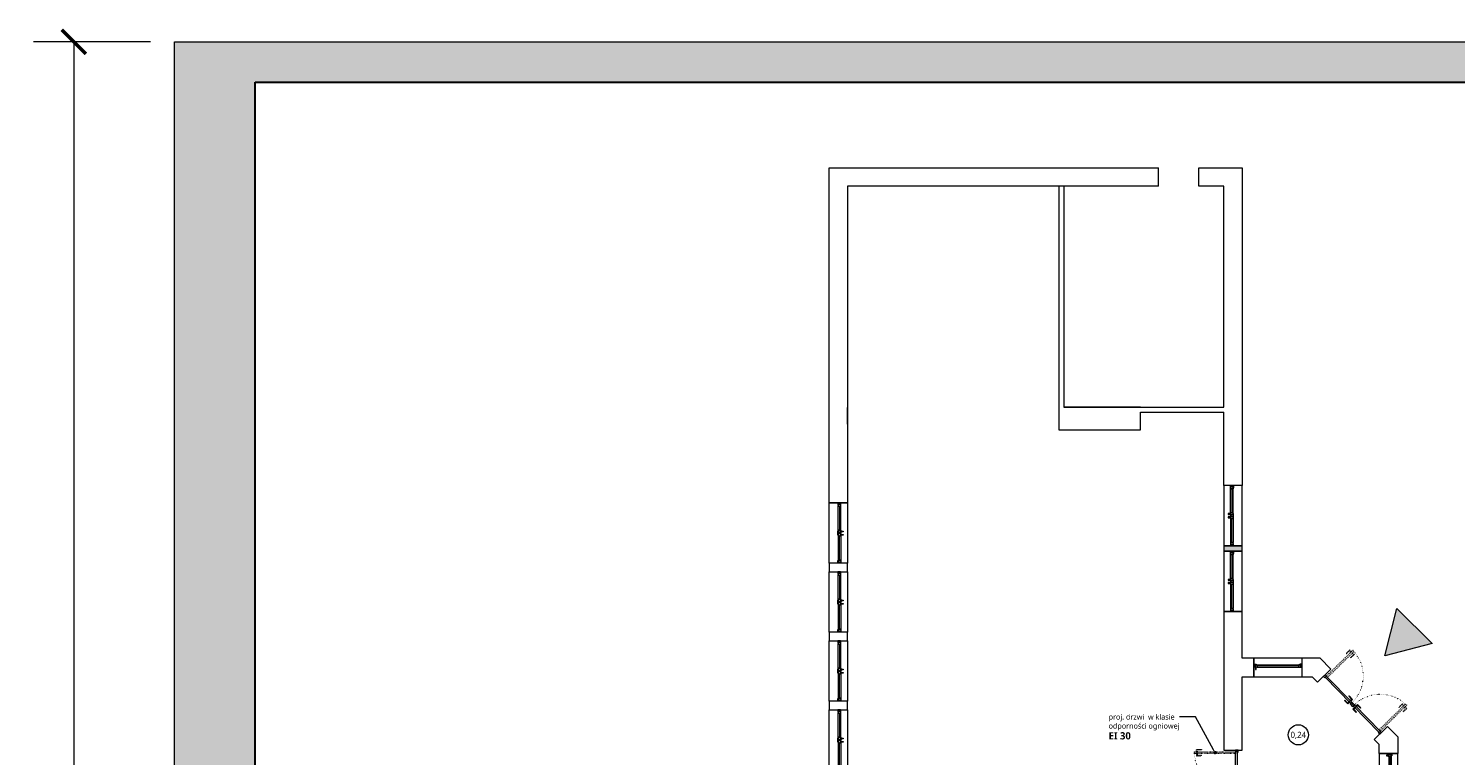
# Model space of a CAD drawing. Header units: millimetres. Extents: x -221 to 149158, y -114258 to 0.
# Tile 6 of 219: x 109869 to 113412, y -105163 to -103356. Entities that reach past the tile are written whole.
import ezdxf
from ezdxf import colors
from ezdxf.entities.mleader import LeaderData, LeaderLine
from ezdxf.enums import TextEntityAlignment as Align
from ezdxf.math import Vec2, Vec3

# ---------------------------------------------------------------- set-up
doc = ezdxf.new("R2010")
doc.units = ezdxf.units.MM
doc.linetypes.add('ACAD_ISO03W100', pattern=[30, 12, -18])
doc.linetypes.add('ACAD_ISO07W100', pattern=[3, 0, -3])
doc.layers.get('0').update_dxf_attribs({"lineweight": 0})
for name, color, linetype, lineweight in [('A-opisram.ART', 250, 'Continuous', 0), ('opis..KF', 250, 'Continuous', 15), ('stolarka_arch', 250, 'Continuous', 5), ('wypełnienie istn..KF', 250, 'Continuous', 0), ('ściany ist..KF', 61, 'Continuous', 5)]:
    doc.layers.add(name, color=color, linetype=linetype, lineweight=lineweight)
doc.layers.add('A-pomocram.ART', color=254, linetype='Continuous', lineweight=0, plot=False)
doc.layers.add('A-wymram.ART', color=10, linetype='Continuous', lineweight=5, plot=False)
doc.layers.add('A-przekrycieram.ART', color=7, linetype='Continuous', lineweight=0, true_color=0xffffff)
doc.styles.add('ARCH', font='segoeuil.ttf')
doc.dimstyles.new('RAMKA', dxfattribs={"dimscale": 20, "dimtxt": 4, "dimasz": 3, "dimexe": 5, "dimexo": 3, "dimgap": 1, "dimtad": 1, "dimdec": 1, "dimlfac": 0.01, "dimtxsty": 'ARCH', "dimblk": 'ARCHTICK', "dimcen": 0, "dimclrd": 256, "dimclre": 256, "dimclrt": 256, "dimadec": 0, "dimazin": 0, "dimtfac": 1, "dimtdec": 1, "dimtofl": 0, "dimtmove": 1, "dimatfit": 3, "dimfxl": 10, "dimfxlon": 1, "dimlwd": 0, "dimlwe": 0, "dimarcsym": 0})

# ---------------------------------------------------------------- blocks, each defined once
blk = doc.blocks.new('*U986')
at = {"layer": 'stolarka_arch', "lineweight": 0}
blk.add_lwpolyline([(0, 0), (150, 0), (150, -46), (0, -46)], close=True, dxfattribs=at)
at = {"layer": 'stolarka_arch'}
for points in [[(0, -22), (6, -22), (6, -23), (3, -23), (3, -28), (0, -28)], [(3, -23), (8, -23), (8, -29), (2, -29), (2, -28), (3, -28)], [(8, -26), (68, -26), (68, -23), (8, -23)], [(8, -26), (68, -26), (68, -29), (8, -29)], [(73, -23), (68, -23), (68, -29), (74, -29), (74, -28), (73, -28)], [(73, -30), (69, -30), (69, -29), (73, -29)], [(70, -22), (80, -22), (80, -23), (77, -23), (77, -28), (73, -28), (73, -23), (70, -23)], [(72, -35), (70, -35), (70, -30), (72, -30)], [(77, -23), (82, -23), (82, -29), (76, -29), (76, -28), (77, -28)], [(81, -30), (77, -30), (77, -29), (81, -29)], [(80, -35), (78, -35), (78, -30), (80, -30)], [(142, -26), (82, -26), (82, -23), (142, -23)], [(142, -26), (82, -26), (82, -29), (142, -29)], [(147, -23), (142, -23), (142, -29), (148, -29), (148, -28), (147, -28)], [(150, -22), (144, -22), (144, -23), (147, -23), (147, -28), (150, -28)]]:
    blk.add_lwpolyline(points, close=True, dxfattribs=at)
blk = doc.blocks.new('*U987')
at = {"layer": 'stolarka_arch', "lineweight": 0}
blk.add_lwpolyline([(0, 0), (150, 0), (150, -46), (0, -46)], close=True, dxfattribs=at)
at = {"layer": 'stolarka_arch'}
for points in [[(0, -22), (6, -22), (6, -23), (3, -23), (3, -28), (0, -28)], [(3, -23), (8, -23), (8, -29), (2, -29), (2, -28), (3, -28)], [(8, -26), (68, -26), (68, -23), (8, -23)], [(8, -26), (68, -26), (68, -29), (8, -29)], [(73, -23), (68, -23), (68, -29), (74, -29), (74, -28), (73, -28)], [(73, -30), (69, -30), (69, -29), (73, -29)], [(70, -22), (80, -22), (80, -23), (77, -23), (77, -28), (73, -28), (73, -23), (70, -23)], [(72, -35), (70, -35), (70, -30), (72, -30)], [(77, -23), (82, -23), (82, -29), (76, -29), (76, -28), (77, -28)], [(81, -30), (77, -30), (77, -29), (81, -29)], [(80, -35), (78, -35), (78, -30), (80, -30)], [(142, -26), (82, -26), (82, -23), (142, -23)], [(142, -26), (82, -26), (82, -29), (142, -29)], [(147, -23), (142, -23), (142, -29), (148, -29), (148, -28), (147, -28)], [(150, -22), (144, -22), (144, -23), (147, -23), (147, -28), (150, -28)]]:
    blk.add_lwpolyline(points, close=True, dxfattribs=at)
blk = doc.blocks.new('*U979')
at = {"layer": 'stolarka_arch', "lineweight": 0}
blk.add_lwpolyline([(0, 0), (150, 0), (150, -46), (0, -46)], close=True, dxfattribs=at)
at = {"layer": 'stolarka_arch'}
for points in [[(0, -22), (6, -22), (6, -23), (3, -23), (3, -28), (0, -28)], [(3, -23), (8, -23), (8, -29), (2, -29), (2, -28), (3, -28)], [(8, -26), (68, -26), (68, -23), (8, -23)], [(8, -26), (68, -26), (68, -29), (8, -29)], [(73, -23), (68, -23), (68, -29), (74, -29), (74, -28), (73, -28)], [(73, -30), (69, -30), (69, -29), (73, -29)], [(70, -22), (80, -22), (80, -23), (77, -23), (77, -28), (73, -28), (73, -23), (70, -23)], [(72, -35), (70, -35), (70, -30), (72, -30)], [(77, -23), (82, -23), (82, -29), (76, -29), (76, -28), (77, -28)], [(81, -30), (77, -30), (77, -29), (81, -29)], [(80, -35), (78, -35), (78, -30), (80, -30)], [(142, -26), (82, -26), (82, -23), (142, -23)], [(142, -26), (82, -26), (82, -29), (142, -29)], [(147, -23), (142, -23), (142, -29), (148, -29), (148, -28), (147, -28)], [(150, -22), (144, -22), (144, -23), (147, -23), (147, -28), (150, -28)]]:
    blk.add_lwpolyline(points, close=True, dxfattribs=at)
blk = doc.blocks.new('*U980')
at = {"layer": 'stolarka_arch', "lineweight": 0}
blk.add_lwpolyline([(0, 0), (150, 0), (150, -46), (0, -46)], close=True, dxfattribs=at)
at = {"layer": 'stolarka_arch'}
for points in [[(0, -22), (6, -22), (6, -23), (3, -23), (3, -28), (0, -28)], [(3, -23), (8, -23), (8, -29), (2, -29), (2, -28), (3, -28)], [(8, -26), (68, -26), (68, -23), (8, -23)], [(8, -26), (68, -26), (68, -29), (8, -29)], [(73, -23), (68, -23), (68, -29), (74, -29), (74, -28), (73, -28)], [(73, -30), (69, -30), (69, -29), (73, -29)], [(70, -22), (80, -22), (80, -23), (77, -23), (77, -28), (73, -28), (73, -23), (70, -23)], [(72, -35), (70, -35), (70, -30), (72, -30)], [(77, -23), (82, -23), (82, -29), (76, -29), (76, -28), (77, -28)], [(81, -30), (77, -30), (77, -29), (81, -29)], [(80, -35), (78, -35), (78, -30), (80, -30)], [(142, -26), (82, -26), (82, -23), (142, -23)], [(142, -26), (82, -26), (82, -29), (142, -29)], [(147, -23), (142, -23), (142, -29), (148, -29), (148, -28), (147, -28)], [(150, -22), (144, -22), (144, -23), (147, -23), (147, -28), (150, -28)]]:
    blk.add_lwpolyline(points, close=True, dxfattribs=at)
blk = doc.blocks.new('*U1053')
at = {"layer": 'stolarka_arch', "lineweight": 0}
blk.add_lwpolyline([(0, 0), (150, 0), (150, -46), (0, -46)], close=True, dxfattribs=at)
at = {"layer": 'stolarka_arch'}
for points in [[(0, -22), (6, -22), (6, -23), (3, -23), (3, -28), (0, -28)], [(3, -23), (8, -23), (8, -29), (2, -29), (2, -28), (3, -28)], [(8, -26), (68, -26), (68, -23), (8, -23)], [(8, -26), (68, -26), (68, -29), (8, -29)], [(73, -23), (68, -23), (68, -29), (74, -29), (74, -28), (73, -28)], [(73, -30), (69, -30), (69, -29), (73, -29)], [(70, -22), (80, -22), (80, -23), (77, -23), (77, -28), (73, -28), (73, -23), (70, -23)], [(72, -35), (70, -35), (70, -30), (72, -30)], [(77, -23), (82, -23), (82, -29), (76, -29), (76, -28), (77, -28)], [(81, -30), (77, -30), (77, -29), (81, -29)], [(80, -35), (78, -35), (78, -30), (80, -30)], [(142, -26), (82, -26), (82, -23), (142, -23)], [(142, -26), (82, -26), (82, -29), (142, -29)], [(147, -23), (142, -23), (142, -29), (148, -29), (148, -28), (147, -28)], [(150, -22), (144, -22), (144, -23), (147, -23), (147, -28), (150, -28)]]:
    blk.add_lwpolyline(points, close=True, dxfattribs=at)
blk = doc.blocks.new('*U1048')
at = {"layer": 'stolarka_arch', "lineweight": 0}
blk.add_lwpolyline([(0, 0), (150, 0), (150, -46), (0, -46)], close=True, dxfattribs=at)
at = {"layer": 'stolarka_arch'}
for points in [[(0, -22), (6, -22), (6, -23), (3, -23), (3, -28), (0, -28)], [(3, -23), (8, -23), (8, -29), (2, -29), (2, -28), (3, -28)], [(8, -26), (68, -26), (68, -23), (8, -23)], [(8, -26), (68, -26), (68, -29), (8, -29)], [(73, -23), (68, -23), (68, -29), (74, -29), (74, -28), (73, -28)], [(73, -30), (69, -30), (69, -29), (73, -29)], [(70, -22), (80, -22), (80, -23), (77, -23), (77, -28), (73, -28), (73, -23), (70, -23)], [(72, -35), (70, -35), (70, -30), (72, -30)], [(77, -23), (82, -23), (82, -29), (76, -29), (76, -28), (77, -28)], [(81, -30), (77, -30), (77, -29), (81, -29)], [(80, -35), (78, -35), (78, -30), (80, -30)], [(142, -26), (82, -26), (82, -23), (142, -23)], [(142, -26), (82, -26), (82, -29), (142, -29)], [(147, -23), (142, -23), (142, -29), (148, -29), (148, -28), (147, -28)], [(150, -22), (144, -22), (144, -23), (147, -23), (147, -28), (150, -28)]]:
    blk.add_lwpolyline(points, close=True, dxfattribs=at)
blk = doc.blocks.new('*U614')
at = {"layer": 'stolarka_arch', "linetype": 'ACAD_ISO03W100', "lineweight": 0, "ltscale": 0.1}
for points in [[(3.5, 87), (-1.5, 87), (-1.5, 75), (-0.5, 75), (-0.5, 85), (3.5, 85)], [(3.5, 88), (3.5, 84), (4.5, 84), (4.5, 88)], [(4.5, 92), (4.5, 0), (8.5, 0), (8.5, 92)], [(9.5, 88), (9.5, 84), (8.5, 84), (8.5, 88)], [(9.5, 87), (14.5, 87), (14.5, 75), (13.5, 75), (13.5, 85), (9.5, 85)]]:
    blk.add_lwpolyline(points, close=True, dxfattribs=at)
at = {"layer": 'stolarka_arch'}
for points in [[(5, -4), (5, -6), (0, -6), (0, 0), (4, 0), (4, -4), (5, -4)], [(96, 0), (4, 0), (4, -4), (96, -4)], [(91, 1), (91, 6), (79, 6), (79, 5), (89, 5), (89, 1)], [(92, 1), (88, 1), (88, 0), (92, 0)], [(95, -4), (95, -6), (100, -6), (100, 0), (96, 0), (96, -4), (95, -4)], [(91, -5), (91, -10), (79, -10), (79, -9), (89, -9), (89, -5)], [(92, -5), (88, -5), (88, -4), (92, -4)]]:
    blk.add_lwpolyline(points, close=True, dxfattribs=at)
blk.add_circle((4, 0.5), 0.5, dxfattribs=at)
at = {"layer": 'stolarka_arch', "linetype": 'ACAD_ISO07W100', "lineweight": 0, "ltscale": 0.5}
blk.add_arc((4, 0), 92, 0, 89.6506, dxfattribs=at)
blk = doc.blocks.new('*U650')
at = {"layer": 'stolarka_arch', "linetype": 'ACAD_ISO03W100', "lineweight": 0, "ltscale": 0.1}
for points in [[(3.5, 97), (-1.5, 97), (-1.5, 85), (-0.5, 85), (-0.5, 95), (3.5, 95)], [(3.5, 98), (3.5, 94), (4.5, 94), (4.5, 98)], [(4.5, 102), (4.5, 0), (8.5, 0), (8.5, 102)], [(9.5, 98), (9.5, 94), (8.5, 94), (8.5, 98)], [(9.5, 97), (14.5, 97), (14.5, 85), (13.5, 85), (13.5, 95), (9.5, 95)]]:
    blk.add_lwpolyline(points, close=True, dxfattribs=at)
at = {"layer": 'stolarka_arch'}
for points in [[(5, -4), (5, -6), (0, -6), (0, 0), (4, 0), (4, -4), (5, -4)], [(106, 0), (4, 0), (4, -4), (106, -4)], [(101, 1), (101, 6), (89, 6), (89, 5), (99, 5), (99, 1)], [(102, 1), (98, 1), (98, 0), (102, 0)], [(105, -4), (105, -6), (110, -6), (110, 0), (106, 0), (106, -4), (105, -4)], [(101, -5), (101, -10), (89, -10), (89, -9), (99, -9), (99, -5)], [(102, -5), (98, -5), (98, -4), (102, -4)]]:
    blk.add_lwpolyline(points, close=True, dxfattribs=at)
blk.add_circle((4, 0.5), 0.5, dxfattribs=at)
at = {"layer": 'stolarka_arch', "linetype": 'ACAD_ISO07W100', "lineweight": 0, "ltscale": 0.5}
blk.add_arc((4, 0), 102, 0, 89.6506, dxfattribs=at)
blk = doc.blocks.new('nr pom')
at = {"layer": 'opis..KF', "lineweight": 20}
blk.add_circle((0, 0), 25, dxfattribs=at)
at = {"layer": 'opis..KF', "style": 'ARCH'}
blk.add_attdef('00', text='', height=15, dxfattribs=at).set_placement((0, 0), align=Align.MIDDLE_CENTER)
blk = doc.blocks.new('*U1672')
at = {"layer": 'stolarka_arch', "lineweight": 0}
blk.add_lwpolyline([(0, 0), (120, 0), (120, -46), (0, -46)], close=True, dxfattribs=at)
at = {"layer": 'stolarka_arch'}
for points in [[(0, -15), (6, -15), (6, -16), (3, -16), (3, -21), (0, -21)], [(3, -16), (8, -16), (8, -22), (2, -22), (2, -21), (3, -21)], [(8, -19), (112, -19), (112, -16), (8, -16)], [(8, -19), (112, -19), (112, -22), (8, -22)], [(117, -16), (112, -16), (112, -22), (118, -22), (118, -21), (117, -21)], [(117, -23), (113, -23), (113, -22), (117, -22)], [(120, -15), (114, -15), (114, -16), (117, -16), (117, -21), (120, -21)], [(116, -28), (114, -28), (114, -23), (116, -23)]]:
    blk.add_lwpolyline(points, close=True, dxfattribs=at)
blk = doc.blocks.new('_Dot')
at = {"color": 0, "linetype": 'ByBlock', "lineweight": -2}
blk.add_line((-0.5, 0), (-1, 0), dxfattribs=at)
at = {"color": 0, "linetype": 'ByBlock', "const_width": 0.5}
blk.add_lwpolyline([(-0.25, 0, 1), (0.25, 0, 1)], format="xyb", close=True, dxfattribs=at)
blk = doc.blocks.new('_ArchTick')
at = {"color": 0, "linetype": 'ByBlock', "const_width": 0.15}
blk.add_lwpolyline([(-0.5, -0.5), (0.5, 0.5)], dxfattribs=at)
blk = doc.blocks.new('*D1681')
at = {"layer": 'A-wymram.ART', "linetype": 'Continuous', "lineweight": 0, "transparency": 16777216}
for p, q in [((-60, 4200), (-350, 4200)), ((-250, 4200), (-250, 0)), ((-60, 0), (-350, 0))]:
    blk.add_line(p, q, dxfattribs=at)
at = {"layer": 'Defpoints', "color": 0, "transparency": 16777216}
for p in [(0, 4200), (0, 0), (-250, 0)]:
    blk.add_point(p, dxfattribs=at)
at = {"layer": 'A-wymram.ART', "lineweight": 0, "transparency": 16777216, "xscale": 60, "yscale": 60, "zscale": 60}
for p, rotation in [((-250, 4200), 90), ((-250, 0), 270)]:
    blk.add_blockref('_ArchTick', p, dxfattribs=dict(at, rotation=rotation))
at = {"layer": 'A-wymram.ART', "transparency": 16777216, "insert": (-310.7, 2100), "char_height": 80, "attachment_point": 5, "rotation": 90, "style": 'ARCH'}
blk.add_mtext('42', dxfattribs=at)
blk = doc.blocks.new('*U1677')
at = {"layer": 'A-przekrycieram.ART'}
h = blk.add_hatch(color=256, dxfattribs=at)
h.dxf.hatch_style = 1
h.paths.add_polyline_path([(0, 4200), (5940, 4200), (5940, 0), (0, 0)])
h.paths.add_polyline_path([(200, 4100), (5840, 4100), (5840, 100), (200, 100)], flags=16)
at = {"layer": 'A-opisram.ART', "lineweight": 30}
blk.add_lwpolyline([(200, 4100), (5840, 4100), (5840, 100), (200, 100)], close=True, dxfattribs=at)
at = {"layer": 'A-pomocram.ART'}
blk.add_lwpolyline([(0, 4200), (5940, 4200), (5940, 0), (0, 0)], close=True, dxfattribs=at)
at = {"layer": 'A-wymram.ART'}
dim = blk.add_linear_dim(base=(-250, 0), p1=(0, 4200), p2=(0, 0), angle=90, dimstyle='RAMKA', dxfattribs=at)
dim.commit()
dim.dimension.update_dxf_attribs({"geometry": '*D1681', "text_midpoint": (-310.67, 2100)})

msp = doc.modelspace()

# ---------------------------------------------------------------- hatches: boundary and pattern name
at = {"linetype": 'ByBlock', "true_color": 0x636466}
h = msp.add_hatch(color=251, dxfattribs=at)
h.dxf.hatch_style = 1
h.paths.add_polyline_path([(113236.8, -104915.36), (113354.02, -104884.69), (113266.31, -104797.84)])
at = {"layer": 'wypełnienie istn..KF', "true_color": 0xc8c8c8}
h = msp.add_hatch(color=9, dxfattribs=at)
h.dxf.hatch_style = 1
h.paths.add_polyline_path([(112836.49, -104655.04), (112882.49, -104655.04), (112882.49, -104641.74), (112836.49, -104641.74)])

# ---------------------------------------------------------------- linework, layer by layer
msp.add_lwpolyline([(111902.49, -104339.25), (111902.49, -104339.25), (111902.49, -104298.25), (111902.49, -104298.25)], close=True)
at = {"linetype": 'ByBlock'}
msp.add_lwpolyline([(113354.02, -104884.69), (113236.8, -104915.36), (113266.31, -104797.84), (113354.02, -104884.69)], dxfattribs=at)
at = {"layer": 'ściany ist..KF', "linetype": 'ByBlock'}
for p, q in [((112674.72, -103748.25), (112674.72, -103702.25)), ((112774.72, -103748.25), (112774.72, -103702.25)), ((112427.03, -103748.25), (112427.03, -104297.23)), ((112439.03, -103748.25), (112439.03, -104297.23)), ((112836.49, -104297.23), (112836.49, -103748.25)), ((112439.03, -104297.23), (112836.49, -104297.23)), ((112911.17, -104967.15), (112911.17, -104921.15)), ((113031.17, -104967.15), (113031.17, -104921.15)), ((113222.54, -105157.69), (113268.54, -105157.69))]:
    msp.add_line(p, q, dxfattribs=at)
for points in [[(111902.49, -104535.15), (111856.49, -104535.15), (111856.49, -103702.25), (112674.72, -103702.25)], [(112774.72, -103702.25), (112882.49, -103702.25), (112882.49, -104491.74), (112836.49, -104491.74), (112836.49, -104339.25), (112836.49, -104339.25), (112836.49, -104309.25), (112836.49, -104309.25), (112836.49, -104309.23)], [(112674.72, -103748.25), (111902.49, -103748.25), (111902.49, -104298.25), (111902.49, -104298.25), (111902.49, -104339.25), (111902.49, -104339.25), (111902.49, -104535.15)], [(112836.49, -104297.23), (112836.49, -103748.25), (112774.72, -103748.25)], [(112427.03, -104297.23), (112427.03, -104353.23), (112630.03, -104353.23), (112630.03, -104309.23)], [(112630.03, -104297.23), (112439.03, -104297.23)], [(112630.03, -104309.23), (112836.49, -104309.23)], [(112911.17, -104921.15), (112882.49, -104921.15), (112882.49, -104805.04), (112836.49, -104805.04), (112836.49, -105149.16)], [(113031.17, -104967.15), (113056.32, -104967.15), (113069.67, -104980.65), (113102.37, -104948.29), (113075.51, -104921.15), (113031.17, -104921.15)], [(112836.49, -105149.16), (112882.49, -105149.16), (112882.49, -104967.15), (112911.17, -104967.15)], [(113222.54, -105157.69), (113222.54, -105135.16), (113210.33, -105122.82), (113243.03, -105090.47), (113268.54, -105116.25), (113268.54, -105157.69)]]:
    msp.add_lwpolyline(points, dxfattribs=at)
for points in [[(112836.49, -104655.04), (112882.49, -104655.04), (112882.49, -104641.74), (112836.49, -104641.74)], [(111856.49, -104706.63), (111902.49, -104706.63), (111902.49, -104685.15), (111856.49, -104685.15)], [(111856.49, -104878.11), (111902.49, -104878.11), (111902.49, -104856.63), (111856.49, -104856.63)], [(111856.49, -105049.58), (111902.49, -105049.58), (111902.49, -105028.11), (111856.49, -105028.11)]]:
    msp.add_lwpolyline(points, close=True, dxfattribs=at)

# ---------------------------------------------------------------- block references
msp.add_blockref('*U1677', (110231.21, -107589.38))
at = {"layer": 'opis..KF', "color": 30}
msp.add_blockref('nr pom', (113021.63, -105111.36), dxfattribs=at).add_auto_attribs({'00': '0,24'})
at = {"layer": 'stolarka_arch', "color": 5, "xscale": -1}
for name, p, rotation in [('*U1053', (112882.49, -104641.74), 269.9999891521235), ('*U1048', (112882.49, -104805.04), 269.9999891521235), ('*U614', (113227.96, -105105.3), 314.3648250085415), ('*U650', (112865.88, -105149.16), 90)]:
    msp.add_blockref(name, p, dxfattribs=dict(at, rotation=rotation))
at = {"layer": 'stolarka_arch', "color": 5}
for name, p, rotation in [('*U986', (111856.49, -104685.15), 90.00001084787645), ('*U987', (111856.49, -104856.63), 90.00001084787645), ('*U979', (111856.49, -105028.11), 90.00001084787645), ('*U614', (113088.16, -104962.37), 314.3648250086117), ('*U980', (111856.49, -105199.58), 90.00001084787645)]:
    msp.add_blockref(name, p, dxfattribs=dict(at, rotation=rotation))
at = {"layer": 'stolarka_arch', "xscale": -1}
msp.add_blockref('*U1672', (113031.17, -104921.15), dxfattribs=at)
at = {"layer": 'stolarka_arch', "xscale": -1, "rotation": 270}
msp.add_blockref('*U1672', (113268.54, -105277.69), dxfattribs=at)

# ---------------------------------------------------------------- leaders
at = {"layer": 'opis..KF', "lineweight": 9}
ml = msp.add_multileader_mtext('Standard', dxfattribs=at)
ml.set_content('proj. drzwi  w klasie odporności ogniowej {\\fSegoe UI Light|b1|i0|c238|p34;\\H1.34164x;EI 30}', color=256, style='ARCH')
ml.set_leader_properties(color=256, linetype='ByLayer', lineweight=-1)
ml.set_arrow_properties(name='DOT')
ml.build(insert=Vec2(0, 0))
ml.multileader.update_dxf_attribs({"dogleg_length": 31.74, "arrow_head_size": 8.39})
ctx = ml.context
ctx.base_point, ctx.char_height, ctx.arrow_head_size, ctx.landing_gap_size, ctx.plane_origin = Vec3(112540.53, -105066.95), 13.4164, 8.39, 10.06, Vec3(111541.02, -105189.03)
notes = []
notes.append((ctx, [(0, (1, 1, 0), (112766.29, -105066.95), (-1, 0), 39.32, [(0, [(112814.88, -105155.66)], 0, [])])]))
ctx.mtext.insert, ctx.mtext.width, ctx.mtext.flow_direction = Vec3(112550.59, -105060.08), 177.6182, 5
for ctx, leaders in notes:
    for number, flags, end, landing, length, lines in leaders:
        leader = LeaderData()
        leader.index, (leader.has_last_leader_line, leader.has_dogleg_vector, leader.attachment_direction) = number, flags
        leader.last_leader_point, leader.dogleg_vector, leader.dogleg_length = Vec3(end), Vec3(landing), length
        for number, points, colour, breaks in lines:
            line = LeaderLine()
            line.index, line.vertices, line.color, line.breaks = number, Vec3.list(points), colors.encode_raw_color(colour), breaks
            leader.lines.append(line)
        ctx.leaders.append(leader)

doc.saveas('drawing.dxf')
